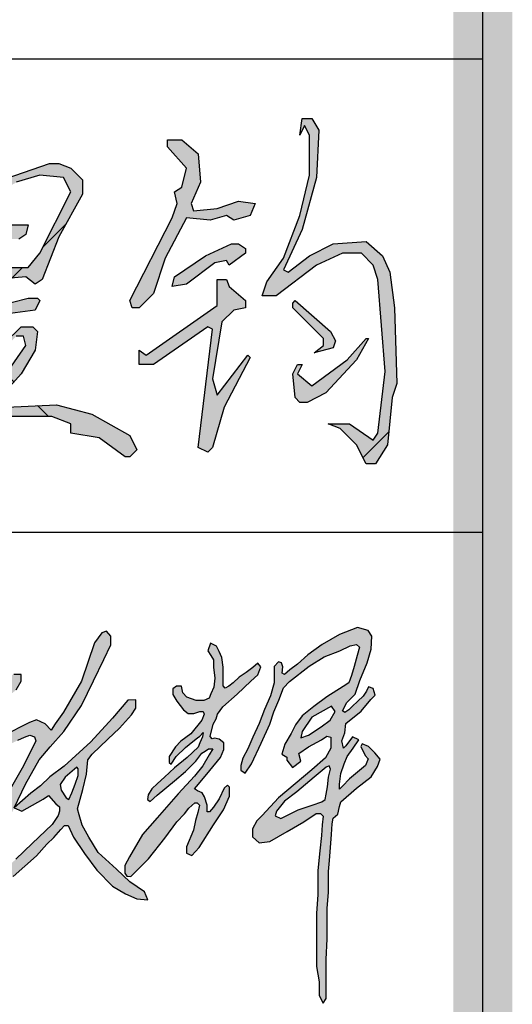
# Model space of a CAD drawing. Extents: x 687841 to 771941, y 252015 to 732780.
# Tile 84 of 98: x 770157 to 770991, y 654867 to 656531. Entities that reach past the tile are written whole.
import ezdxf

# ---------------------------------------------------------------- set-up
doc = ezdxf.new("R2010")
doc.units = 0
doc.header["$LTSCALE"] = 1000
doc.header["$MEASUREMENT"] = 0
doc.layers.get('0').update_dxf_attribs({"linetype": 'CONTINUOUS'})
doc.layers.add('PUB_TITLE', color=4, linetype='CONTINUOUS')

# ---------------------------------------------------------------- blocks, each defined once
blk = doc.blocks.new('李敬辉')
h = blk.add_hatch(color=3)
h.paths.add_polyline_path([(3996.515418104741, 949.8547423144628), (3919.837361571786, 887.2040602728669), (3809.476684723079, 792.9538422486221), (3729.932400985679, 732.1403451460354), (3679.72012962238, 668.5681476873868), (3669.576898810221, 638.6948370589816), (3706.946696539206, 622.1578117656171), (3817.454301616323, 677.6368172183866), (3907.141816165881, 707.510127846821), (3970.136618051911, 727.7812186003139), (3990.423079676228, 742.7178177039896), (3996.295476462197, 778.459170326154), (4005.99273953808, 824.1076287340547), (4011.865136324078, 887.0548775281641), (4025.745346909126, 937.199391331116), (4016.669824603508, 959.070908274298)], flags=16)
h.paths.add_polyline_path([(4032.029908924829, 1341.098688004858), (3905.536647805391, 1269.765277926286), (3844.168647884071, 1178.408328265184), (3835.401855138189, 1138.361473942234), (3884.24580103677, 1155.881958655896), (3964.399881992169, 1209.69499644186), (4023.263116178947, 1252.244680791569), (4055.82574677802, 1307.309189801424)], flags=16)
h.paths.add_polyline_path([(3256.286730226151, 1743.453381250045), (3239.085076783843, 1695.707533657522), (3257.897749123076, 1665.240977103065), (3275.375898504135, 1637.036219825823), (3275.375898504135, 1590.599689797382), (3284.339872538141, 1520.294819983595), (3276.611267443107, 1463.661475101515), (3258.577855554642, 1420.542940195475), (3246.484582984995, 1391.627491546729), (3212.206675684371, 1376.780794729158), (3163.259068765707, 1376.780794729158), (3103.362829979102, 1398.661867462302), (3077.601038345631, 1426.334985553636), (3069.228382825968, 1468.810022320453), (3038.314187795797, 1468.810022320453), (3013.840271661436, 1452.72099494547), (3013.840271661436, 1416.038003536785), (3040.246339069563, 1372.919468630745), (3083.009439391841, 1316.581341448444), (3111.423826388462, 1294.779525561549), (3148.46393700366, 1294.779525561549), (3188.041038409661, 1305.933942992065), (3207.829701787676, 1305.933942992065), (3215.440674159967, 1290.216354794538), (3199.203978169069, 1250.668987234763), (3128.95448232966, 1162.909061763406), (3065.652528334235, 1116.906139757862), (3031.318195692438, 1079.707135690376), (2990.226741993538, 1019.632357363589), (2990.226741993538, 979.9753792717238), (3002.529502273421, 969.2679479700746), (3034.675911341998, 1019.632357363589), (3096.34520427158, 1076.360360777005), (3141.856448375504, 1114.341140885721), (3172.364111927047, 1137.829385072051), (3187.867969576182, 1149.823362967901), (3209.302138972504, 1171.483865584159), (3205.360766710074, 1144.654355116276), (3186.409278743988, 1107.129554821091), (3176.238780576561, 1077.546627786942), (3105.422304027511, 1013.050216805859), (3024.622820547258, 946.3531636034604), (2961.744524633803, 885.9407848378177), (2916.392828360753, 845.5490227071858), (2879.880262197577, 812.3709826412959), (2856.711348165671, 773.9496244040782), (2851.288975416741, 744.3946902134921), (2868.049384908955, 729.617166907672), (2913.893921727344, 770.9940747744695), (3024.241978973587, 863.8615137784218), (3094.972180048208, 923.3870985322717), (3162.195641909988, 988.1211843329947), (3199.760592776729, 1041.004612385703), (3221.666419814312, 1053.467835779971), (3242.776986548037, 1066.727337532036), (3269.91904719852, 1066.727337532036), (3247.300663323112, 1030.263792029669), (3206.217772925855, 959.6751714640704), (3152.251845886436, 892.8381540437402), (3048.010324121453, 780.3212003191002), (2914.632393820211, 624.9261803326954), (2820.037656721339, 519.2316109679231), (2736.441353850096, 377.1421853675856), (2707.472380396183, 319.8508400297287), (2707.472380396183, 271.6054551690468), (2718.347773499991, 252.813600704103), (2745.398116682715, 249.2491786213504), (2858.105588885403, 362.5780372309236), (2963.060568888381, 494.8127452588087), (3040.665715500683, 600.8559323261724), (3088.007928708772, 652.0849720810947), (3116.167444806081, 687.1752943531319), (3154.265799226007, 721.2723765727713), (3169.925599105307, 721.2723765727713), (3184.202425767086, 706.992766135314), (3175.243860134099, 659.2123547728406), (3160.037915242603, 608.5996072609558), (3147.189131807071, 547.3029244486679), (3102.52858411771, 439.3196871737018), (3102.52858411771, 399.0522627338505), (3135.403099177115, 384.2168425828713), (3182.063628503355, 435.0809635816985), (3275.475052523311, 581.1097354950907), (3338.135209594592, 676.2815813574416), (3378.237827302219, 765.6095557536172), (3378.237827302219, 823.2136564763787), (3364.034915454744, 834.0665606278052), (3343.148121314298, 814.8652686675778), (3312.235729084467, 748.0779413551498), (3274.639454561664, 693.8133081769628), (3249.575346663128, 663.7589996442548), (3233.701464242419, 663.7589996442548), (3233.701464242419, 706.8915871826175), (3217.92876399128, 760.4662923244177), (3202.279780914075, 787.0130638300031), (3172.437801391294, 798.6499924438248), (3152.785700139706, 811.7415371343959), (3178.98850180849, 841.9247926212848), (3250.33274815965, 928.911598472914), (3319.167147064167, 1012.838261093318), (3341.295743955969, 1063.054429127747), (3341.295743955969, 1107.035683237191), (3311.164865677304, 1129.769020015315), (3281.898655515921, 1136.62872816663), (3265.639875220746, 1130.852084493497), (3253.712548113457, 1147.664878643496), (3273.430000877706, 1224.706243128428), (3292.2830108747, 1258.871452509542), (3300.910537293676, 1289.205127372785), (3335.226391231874, 1337.753936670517), (3426.717607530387, 1418.450559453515), (3514.865530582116, 1502.069117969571), (3559.831878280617, 1542.099671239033), (3577.818192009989, 1591.933678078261), (3558.19673836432, 1616.442143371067), (3526.311509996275, 1589.482786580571), (3483.798097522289, 1557.621759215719), (3439.649545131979, 1527.39454709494), (3401.22375709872, 1491.448700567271), (3374.244173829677, 1468.574050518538), (3349.717075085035, 1456.319817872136), (3337.453525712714, 1471.841905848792), (3337.453525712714, 1533.930145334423), (3337.453525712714, 1591.185291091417), (3327.696770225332, 1652.868702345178), (3311.992351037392, 1690.289625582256), (3293.066327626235, 1724.491596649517)])
h.paths.add_polyline_path([(2399.124112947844, 949.9947065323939), (2324.079618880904, 885.5519203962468), (2291.833830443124, 840.4419588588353), (2298.283123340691, 804.1196142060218), (2329.942550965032, 753.1511664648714), (2348.117257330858, 743.7777234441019), (2366.878549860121, 785.3726157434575), (2388.570970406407, 842.1994372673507), (2407.918398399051, 897.8546065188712), (2407.918398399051, 924.2175695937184), (2407.918398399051, 940.0353249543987)], flags=16)
h.paths.add_polyline_path([(2725.67412876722, 1378.992116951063), (2627.52381868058, 1264.198187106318), (2489.221313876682, 1112.62570795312), (2318.261982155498, 957.2734079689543), (2225.509707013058, 889.4683328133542), (2164.861024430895, 831.4172459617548), (2104.230369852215, 784.0029899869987), (1996.79991962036, 688.9801020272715), (2046.421999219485, 668.3485893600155), (2183.72958358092, 745.8025391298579), (2217.685102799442, 769.9677829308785), (2263.688511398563, 715.8439009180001), (2286.840974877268, 695.6006905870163), (2286.840974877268, 668.1276819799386), (2279.123411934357, 640.654785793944), (2241.555080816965, 583.8998013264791), (2112.426125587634, 460.6810373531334), (2008.493558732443, 361.153999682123), (1921.131205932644, 281.1597836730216), (1873.490178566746, 252.013724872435), (1823.904605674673, 185.949377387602), (1871.545633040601, 163.6041181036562), (1991.13461952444, 251.0421820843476), (2139.357033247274, 383.4063991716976), (2206.763738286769, 457.6508401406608), (2250.424633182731, 499.7481421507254), (2296.029172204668, 551.9527718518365), (2320.652946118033, 577.3518367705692), (2342.893868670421, 577.3518367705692), (2377.095244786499, 502.723140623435), (2447.917805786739, 397.0979350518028), (2527.450371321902, 290.3825824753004), (2627.415650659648, 188.7907072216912), (2710.223228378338, 140.1671379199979), (2783.640469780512, 107.7515374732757), (2853.79576930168, 101.2286428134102), (2831.842752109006, 151.6147124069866), (2737.541287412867, 216.0881141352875), (2653.026232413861, 296.2742328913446), (2536.300768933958, 404.1069383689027), (2474.980543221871, 501.9305721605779), (2432.451806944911, 579.2642313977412), (2413.376601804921, 645.4475203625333), (2403.83911190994, 683.5690516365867), (2436.72444377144, 807.2430084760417), (2460.581802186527, 906.2978777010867), (2469.262285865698, 996.3725527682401), (2496.638935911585, 1033.069709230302), (2598.221777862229, 1129.443673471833), (2672.22818559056, 1199.655244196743), (2749.127209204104, 1286.240246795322), (2776.503859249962, 1328.942261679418), (2776.503859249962, 1380.623234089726)])
h.paths.add_polyline_path([(1689.874286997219, 731.2899922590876), (1619.251386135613, 718.7695465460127), (1581.092187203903, 687.4684884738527), (1558.310649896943, 632.2648021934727), (1548.059025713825, 601.5328195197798), (1587.357143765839, 575.9228526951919), (1663.106082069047, 612.3459266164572), (1728.603170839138, 668.6878761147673), (1745.119751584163, 726.1679764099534), (1710.377760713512, 741.534023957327)], flags=16)
h.paths.add_polyline_path([(1183.492006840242, 736.0726089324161), (1135.321406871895, 680.4368885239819), (1135.321406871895, 637.9287999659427), (1187.871008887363, 631.0524534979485), (1265.444381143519, 671.0600728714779), (1343.643325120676, 713.5682738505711), (1415.586326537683, 756.7015359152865), (1451.870387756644, 777.3304628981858), (1476.894157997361, 766.0782391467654), (1476.894157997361, 656.6135171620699), (1466.108904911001, 576.700469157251), (1445.612867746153, 528.9126380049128), (1445.612867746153, 488.572139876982), (1491.573685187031, 468.7122853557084), (1546.399998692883, 468.7122853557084), (1627.277678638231, 509.4725637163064), (1666.32205254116, 542.217220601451), (1715.824696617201, 568.6917053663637), (1799.968600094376, 610.5205458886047), (1823.691424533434, 682.5129682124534), (1823.691424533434, 776.4544780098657), (1789.425147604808, 814.2065936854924), (1723.528738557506, 836.1555687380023), (1652.36071594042, 814.2065936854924), (1588.975382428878, 754.226473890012), (1566.47237777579, 775.8476291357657), (1572.098016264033, 819.5224234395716), (1640.482740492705, 889.1421993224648), (1699.32005942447, 937.5600380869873), (1798.997341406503, 1001.886468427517), (1910.19248946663, 1063.497030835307), (1966.90791238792, 1096.737689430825), (2020.896599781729, 1122.349454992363), (2062.887876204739, 1141.966817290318), (2097.244293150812, 1154.500191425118), (2128.328627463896, 1145.236471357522), (2134.872567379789, 1119.079800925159), (2057.26268841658, 959.4752868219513), (1963.602027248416, 793.8271290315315), (1869.933478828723, 588.9590862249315), (1838.080700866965, 503.2660219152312), (1786.626074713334, 396.7616836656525), (1740.733989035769, 285.180635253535), (1721.140253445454, 227.6262246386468), (1708.657889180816, 227.6262246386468), (1705.388736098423, 264.7481078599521), (1693.500845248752, 298.9002763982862), (1697.364471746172, 321.1733613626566), (1684.28763406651, 345.8222405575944), (1673.474888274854, 360.2560926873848), (1659.458791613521, 385.1543217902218), (1665.685438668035, 400.5263276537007), (1660.008195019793, 414.6172955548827), (1640.595640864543, 405.284324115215), (1640.595640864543, 365.7562929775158), (1657.332839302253, 320.4454350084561), (1666.274052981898, 251.4761273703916), (1666.274052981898, 180.9552967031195), (1666.274052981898, 123.1384953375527), (1666.274052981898, 64.65121477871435), (1644.698814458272, 8.411231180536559), (1644.698814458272, -29.43250765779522), (1644.698814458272, -68.853064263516), (1667.316972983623, -85.14692280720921), (1699.403213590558, -69.37874513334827), (1725.703366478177, -14.71557930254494), (1725.703366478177, 32.06349769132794), (1737.275541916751, 83.0474595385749), (1754.556735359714, 130.2676767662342), (1774.862351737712, 189.8965931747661), (1813.726220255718, 303.5021200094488), (1860.170864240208, 404.1981118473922), (1908.211211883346, 512.7007344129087), (1944.435104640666, 578.6309635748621), (1996.79991962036, 688.9801020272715), (2070.264259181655, 840.4708510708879), (2157.681822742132, 997.994451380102), (2228.243879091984, 1080.907680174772), (2316.446336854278, 1178.183823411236), (2427.769709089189, 1344.311569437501), (2506.371804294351, 1503.742168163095), (2572.071933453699, 1639.363335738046), (2617.341618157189, 1732.811059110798), (2617.341618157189, 1789.920652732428), (2589.362140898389, 1821.183937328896), (2559.721849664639, 1810.488647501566), (2511.144943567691, 1746.316683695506), (2429.485524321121, 1500.876667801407), (2312.816173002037, 1303.115547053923), (2260.44459752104, 1228.805227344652), (2233.130820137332, 1186.955813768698), (2195.347054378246, 1227.440548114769), (2139.353878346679, 1253.823859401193), (2094.286348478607, 1236.083366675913), (1925.694995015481, 1150.45719289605), (1796.810544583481, 1074.057977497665), (1563.674656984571, 938.5519290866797), (1446.220636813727, 861.5309128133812), (1288.392001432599, 792.7621643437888), (1232.417980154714, 768.0053609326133)])
h.paths.add_polyline_path([(1507.571059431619, 1611.519450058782), (1471.802373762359, 1551.269182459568), (1453.918143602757, 1489.48729035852), (1475.873096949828, 1432.023041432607), (1499.378007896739, 1368.198683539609), (1516.057618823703, 1322.90749057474), (1506.485097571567, 1297.615908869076), (1495.754379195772, 1275.149796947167), (1446.189313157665, 1256.257775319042), (1384.871791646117, 1233.280934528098), (1345.99507817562, 1178.441380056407), (1345.99507817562, 1146.784396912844), (1361.835383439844, 1129.934841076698), (1409.867393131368, 1150.35859962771), (1463.009440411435, 1178.441380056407), (1522.794130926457, 1196.312168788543), (1539.656398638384, 1176.398914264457), (1546.810135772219, 1106.447496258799), (1546.810135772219, 1050.79266427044), (1561.62847858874, 1031.900642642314), (1604.550901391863, 1046.707845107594), (1636.742605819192, 1085.513121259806), (1636.742605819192, 1138.104366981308), (1655.797304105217, 1165.83324591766), (1674.192628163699, 1205.149026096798), (1692.233025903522, 1237.834099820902), (1720.042798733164, 1265.622786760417), (1720.042798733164, 1239.892529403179), (1720.042798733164, 1200.782479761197), (1783.902043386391, 1235.775670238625), (1857.031062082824, 1317.083413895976), (1938.4000051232, 1387.069794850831), (2010.499174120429, 1445.734813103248), (2041.398946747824, 1501.312299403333), (2041.398946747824, 1544.539095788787), (1994.019550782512, 1544.539095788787), (1970.877453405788, 1537.53020489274), (1961.976802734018, 1517.251806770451), (1961.976802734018, 1500.886785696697), (1956.280178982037, 1482.387225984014), (1946.311369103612, 1466.733717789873), (1933.494360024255, 1462.820340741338), (1933.494360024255, 1489.146654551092), (1943.46316990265, 1517.251806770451), (1943.46316990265, 1540.376256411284), (1923.871011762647, 1567.552698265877), (1911.765883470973, 1591.388773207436), (1911.765883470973, 1609.888332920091), (1891.472210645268, 1614.513222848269), (1883.639719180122, 1608.821007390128), (1868.368197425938, 1597.266258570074), (1858.873524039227, 1574.795424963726), (1873.10978769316, 1539.779300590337), (1873.10978769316, 1518.307215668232), (1873.10978769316, 1493.006181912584), (1854.091821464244, 1459.176661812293), (1843.223864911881, 1441.290021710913), (1843.223864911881, 1424.680934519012), (1803.503440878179, 1402.03056448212), (1716.115623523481, 1368.089522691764), (1670.884489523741, 1330.801930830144), (1650.530648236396, 1304.248751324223), (1608.691933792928, 1304.248751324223), (1593.991674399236, 1337.581482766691), (1593.991674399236, 1420.390047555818), (1550.660241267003, 1470.996499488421), (1550.660241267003, 1520.699086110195), (1566.034522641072, 1577.631246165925), (1566.034522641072, 1619.200843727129), (1532.572970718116, 1619.200843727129)], flags=17)
h.paths.add_polyline_path([(168.3466233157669, 582.6222484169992), (174.9746187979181, 641.5664081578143), (267.1028996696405, 713.0941942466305), (434.7896980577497, 770.0514241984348), (553.4297355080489, 799.1924240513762), (623.6857664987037, 799.1924240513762), (670.081284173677, 766.0776770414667), (662.7905342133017, 731.6383851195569), (607.7787576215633, 654.1500345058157), (515.7140254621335, 561.9706123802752), (470.6440167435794, 525.5443906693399), (470.6440167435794, 498.3903206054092), (527.6442821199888, 480.5084021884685), (649.5983173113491, 493.0920285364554), (809.3890755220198, 516.2388499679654), (985.6238517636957, 537.9385875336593), (1089.192928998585, 557.1345957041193), (1145.989027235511, 572.9921481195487), (1190.25656444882, 543.7808851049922), (1208.631832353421, 504.5543672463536), (1178.563150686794, 451.1395248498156), (1102.556862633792, 432.7782430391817), (970.589623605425, 406.0708218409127), (837.7870119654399, 406.0708218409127), (676.0104691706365, 394.2933669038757), (617.3928665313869, 394.2933669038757), (617.3928665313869, 362.6638144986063), (653.1658338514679, 285.7908567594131), (662.541973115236, 223.9548901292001), (643.7896945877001, 171.4879820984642), (596.9089982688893, 109.6520154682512), (500.3347863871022, 64.68044425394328), (399.0723921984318, 64.68044425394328), (276.4846726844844, 64.68044425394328), (186.6862859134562, 64.68044425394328), (113.4294937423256, 31.87800294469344), (0, 0), (30.72039399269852, 82.64679088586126), (125.2450472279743, 138.1381626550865), (253.6920932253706, 168.2718404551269), (377.2470151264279, 168.2718404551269), (435.2929047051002, 152.5285078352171), (527.3369046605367, 169.1004960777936), (556.3599621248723, 220.4737720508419), (526.5078418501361, 280.9616977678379), (446.0727493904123, 328.1920328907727), (375.5884388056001, 362.9933206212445), (287.6904289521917, 362.9933206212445), (223.0109101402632, 326.5348340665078), (138.4296022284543, 258.589457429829), (74.57914622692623, 189.8155375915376), (15.70419383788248, 169.1004960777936), (-13.3188636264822, 198.9301873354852), (28.14261484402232, 265.2182527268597), (101.1145645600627, 355.5358697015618), (176.3168036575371, 421.4631759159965), (249.6434543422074, 448.7945339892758), (316.5685863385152, 466.821700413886), (361.9612963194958, 491.2455126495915), (424.2816255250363, 559.4976863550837), (478.9857993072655, 604.8560984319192), (519.722777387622, 656.02982702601), (537.1815466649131, 689.1763891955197), (503.4279410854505, 689.1763891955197), (447.5600596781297, 663.0080269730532), (349.7912672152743, 615.9049524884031), (291.5955198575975, 607.1822025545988), (224.6703878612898, 582.1769486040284), (183.9334097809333, 575.7801903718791)])
h.paths.add_polyline_path([(454.2038296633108, 1235.907652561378), (412.5976764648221, 1217.559074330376), (373.1659258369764, 1178.999550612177), (341.3327533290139, 1152.665817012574), (323.3288622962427, 1137.021977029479), (332.7221281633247, 1129.460761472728), (391.1698168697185, 1138.847020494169), (442.9317672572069, 1147.159600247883), (466.8387559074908, 1162.83430175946), (466.8387559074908, 1193.339756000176), (466.8387559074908, 1220.716419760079), (460.5765035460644, 1231.406313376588)], flags=16)
h.paths.add_polyline_path([(584.8570525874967, 1900.046747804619), (575.7411926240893, 1780.415339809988), (575.7411926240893, 1654.027426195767), (581.8109960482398, 1572.947222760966), (581.8109960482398, 1526.92552643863), (593.3682983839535, 1507.838679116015), (633.2214535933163, 1521.034438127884), (723.3524570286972, 1567.230836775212), (787.9111882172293, 1588.935071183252), (787.9111882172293, 1628.123365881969), (740.8409725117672, 1726.611632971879), (669.0421951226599, 1826.692456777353), (622.5840301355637, 1881.556069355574)], flags=16)
h.paths.add_polyline_path([(550.6811410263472, 2092.742400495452), (509.9966695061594, 2033.609823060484), (509.9966695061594, 1861.755685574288), (521.1927357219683, 1723.200103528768), (521.1927357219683, 1632.011223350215), (521.1927357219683, 1554.473632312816), (516.2323305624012, 1519.188821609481), (503.139267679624, 1492.229689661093), (449.9737839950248, 1471.613915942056), (373.7671597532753, 1446.783701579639), (280.4397912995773, 1421.155747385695), (207.0601833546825, 1394.815943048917), (197.086415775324, 1357.0860867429), (229.1453890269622, 1323.627443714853), (367.3555003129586, 1359.221637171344), (439.3099945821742, 1380.578265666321), (478.4934094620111, 1380.578265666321), (499.6499476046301, 1370.128053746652), (481.2163140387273, 1327.716197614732), (410.9089032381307, 1298.553950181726), (364.9214944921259, 1259.229063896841), (303.171075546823, 1209.664642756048), (255.0750664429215, 1158.070909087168), (215.4664160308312, 1107.183966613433), (185.0524980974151, 1049.936015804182), (185.0524980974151, 1017.424857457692), (251.5384228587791, 1017.424857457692), (369.657000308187, 1047.815754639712), (435.4355512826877, 1057.710494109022), (448.0700268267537, 1043.537571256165), (431.7497259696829, 976.1078700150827), (419.0185752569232, 915.1323741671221), (411.9944143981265, 871.703669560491), (411.9944143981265, 836.1711952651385), (428.6766274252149, 822.1336273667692), (470.8209165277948, 840.9965319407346), (509.8923324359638, 894.5146892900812), (537.9403002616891, 969.0337749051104), (552.2320000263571, 1029.111925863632), (565.0451781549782, 1083.280663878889), (635.5177705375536, 1094.60686068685), (742.3634374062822, 1103.083858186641), (827.3533049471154, 1113.971725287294), (889.6792679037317, 1120.504513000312), (898.396258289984, 1166.669321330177), (891.8584028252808, 1200.204185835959), (839.9929635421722, 1208.043418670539), (741.9276104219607, 1208.043418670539), (639.9972787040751, 1183.29841947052), (590.7506322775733, 1162.208566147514), (561.9979948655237, 1150.899569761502), (543.0334365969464, 1162.208566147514), (543.0334365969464, 1233.489025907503), (551.9782558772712, 1265.654714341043), (562.910662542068, 1301.765145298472), (577.3592059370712, 1349.307224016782), (611.1671208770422, 1410.878439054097), (685.8717870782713, 1450.109678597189), (791.5149861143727, 1489.544175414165), (880.2736077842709, 1536.030845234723), (910.2679239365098, 1580.682466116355), (878.4372302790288, 1632.06248735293), (784.2823764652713, 1783.283875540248), (711.3083985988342, 1895.599932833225), (631.0707127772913, 2001.038294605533), (590.4022411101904, 2061.445726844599)])
h.paths.add_polyline_path([(4308.846747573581, 1042.204819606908), (4267.878560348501, 1083.500671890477), (4228.514640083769, 1099.04018513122), (4220.252856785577, 1083.015012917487), (4247.953560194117, 1024.741894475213), (4267.048145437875, 1004.378168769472), (4249.923344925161, 960.0513323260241), (4210.08416141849, 929.9731905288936), (4146.341197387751, 875.1248672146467), (4101.189837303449, 829.122956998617), (4083.48363367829, 810.5452646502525), (4082.598233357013, 840.6234064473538), (4090.566160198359, 909.6262155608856), (4112.818124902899, 971.0614011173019), (4132.295129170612, 1019.717235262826), (4171.249137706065, 1071.911634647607), (4207.13094909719, 1126.366933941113), (4167.020669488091, 1145.554173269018), (4123.44180200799, 1086.066120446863), (4107.506173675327, 1071.911634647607), (4098.652846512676, 1118.798186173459), (4116.359275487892, 1170.107944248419), (4122.514261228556, 1230.956741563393), (4220.904118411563, 1309.410676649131), (4284.509618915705, 1383.892213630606), (4311.343175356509, 1410.70564788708), (4299.417200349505, 1453.4083372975), (4268.608243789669, 1464.332291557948), (4255.688249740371, 1436.525842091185), (4233.823887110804, 1405.740234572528), (4201.027343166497, 1371.975244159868), (4163.261605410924, 1339.203268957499), (4142.391036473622, 1317.355360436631), (4117.54506741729, 1301.465992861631), (4101.643692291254, 1310.403804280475), (4130.46483611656, 1365.023575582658), (4183.138155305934, 1418.65033167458), (4213.97392852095, 1504.523944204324), (4259.690466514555, 1618.729012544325), (4285.530229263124, 1705.127631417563), (4290.49942307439, 1788.546979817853), (4266.647473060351, 1825.29124070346), (4197.07875970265, 1844.159878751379), (4082.787527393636, 1799.470934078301), (3971.47790151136, 1734.92022372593), (3880.045050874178, 1669.376498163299), (3814.451737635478, 1609.79120112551), (3763.766005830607, 1574.040067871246), (3729.975668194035, 1544.247475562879), (3716.0618804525, 1552.19215935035), (3720.037280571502, 1591.915578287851), (3711.092686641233, 1617.73588491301), (3691.915172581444, 1624.639886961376), (3664.09165339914, 1595.464261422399), (3664.09165339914, 1561.48331015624), (3664.09165339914, 1490.946852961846), (3641.357214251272, 1406.537749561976), (3602.582809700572, 1319.361176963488), (3567.635750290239, 1230.604301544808), (3527.515329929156, 1141.619998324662), (3495.876409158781, 1067.594665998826), (3462.694291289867, 1007.449062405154), (3450.34736240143, 961.9543960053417), (3450.34736240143, 931.6814285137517), (3478.760397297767, 912.6919378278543), (3517.52826669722, 971.5595388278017), (3581.223005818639, 1103.582445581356), (3634.974624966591, 1225.510953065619), (3662.050207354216, 1304.942501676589), (3694.045406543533, 1379.116342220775), (3724.145862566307, 1459.309880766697), (3763.048040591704, 1498.651068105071), (3888.497931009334, 1596.280663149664), (3984.182460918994, 1656.481015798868), (4084.591905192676, 1696.024336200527), (4151.661711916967, 1727.636238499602), (4191.214700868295, 1735.075814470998), (4211.223756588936, 1719.731576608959), (4196.798649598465, 1665.329227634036), (4175.737209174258, 1594.785912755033), (4159.021644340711, 1536.324938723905), (4141.783492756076, 1490.39149293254), (4105.217743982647, 1466.902686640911), (4002.332604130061, 1399.738523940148), (3919.064636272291, 1339.385278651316), (3843.419584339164, 1278.446207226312), (3801.205436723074, 1220.788931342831), (3771.885593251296, 1165.123419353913), (3733.18352606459, 1097.738911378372), (3713.246131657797, 1032.698045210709), (3744.911418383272, 1014.533500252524), (3744.911418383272, 994.7867413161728), (3781.692376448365, 947.8822024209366), (3835.673401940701, 987.7510942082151), (3822.764900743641, 1038.173512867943), (3884.731881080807, 1080.20538582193), (3966.215527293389, 1126.077112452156), (4001.792890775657, 1149.586379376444), (4027.615301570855, 1142.705536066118), (4027.615301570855, 1072.17784771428), (3991.863967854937, 1011.12781670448), (3905.312424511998, 932.8783755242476), (3691.115405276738, 754.7451846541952), (3587.504187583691, 641.9545980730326), (3552.598367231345, 606.263947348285), (3525.81033149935, 555.9727240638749), (3525.81033149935, 503.2479221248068), (3567.210064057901, 465.9350355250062), (3636.209993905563, 474.8576701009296), (3747.421141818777, 538.9385728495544), (3854.573735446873, 600.5858969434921), (3933.314646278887, 654.1218168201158), (3960.102682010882, 654.1218168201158), (3978.872537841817, 637.0293190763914), (3970.741682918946, 581.1269359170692), (3966.852141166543, 512.5802190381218), (3956.398828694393, 415.5219478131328), (3943.816409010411, 288.6258910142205), (3943.816409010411, 132.3412831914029), (3935.493105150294, 15.7636808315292), (3935.493105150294, -184.6980185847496), (3935.493105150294, -325.9623860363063), (3953.33136390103, -425.0752645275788), (3953.33136390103, -512.7958426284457), (3978.413274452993, -561.782644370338), (3996.654684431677, -529.8842932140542), (3996.654684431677, -404.5691013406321), (3996.654684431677, -280.3931844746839), (4002.961556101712, -148.625361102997), (4002.961556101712, -50.3631727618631), (4002.961556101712, 46.63922519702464), (4013.067604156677, 147.7434178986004), (4013.118983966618, 282.2500430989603), (4017.588576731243, 353.2129133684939), (4032.327821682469, 518.2874989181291), (4035.505257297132, 586.5513644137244), (4041.065769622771, 624.652210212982), (4072.840351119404, 648.4651264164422), (4083.167242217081, 698.4724865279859), (4091.905190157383, 729.4293113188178), (4192.021003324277, 815.2594168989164), (4286.68559893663, 888.1750409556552), (4326.985623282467, 954.7306684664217), (4343.547274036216, 1002.014066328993)])
for points in [[(4267.048145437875, 1004.378168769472), (4249.923344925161, 960.0513323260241), (4210.08416141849, 929.9731905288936), (4146.341197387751, 875.1248672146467), (4101.189837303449, 829.122956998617), (4083.48363367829, 810.5452646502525), (4082.598233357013, 840.6234064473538), (4090.566160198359, 909.6262155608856), (4112.818124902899, 971.0614011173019), (4132.295129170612, 1019.717235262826), (4171.249137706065, 1071.911634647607), (4207.13094909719, 1126.366933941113), (4167.020669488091, 1145.554173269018), (4123.44180200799, 1086.066120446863), (4107.506173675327, 1071.911634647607), (4098.652846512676, 1118.798186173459), (4116.359275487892, 1170.107944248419), (4122.514261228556, 1230.956741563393), (4220.904118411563, 1309.410676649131), (4284.509618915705, 1383.892213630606), (4311.343175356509, 1410.70564788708), (4299.417200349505, 1453.4083372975), (4268.608243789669, 1464.332291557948), (4255.688249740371, 1436.525842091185), (4233.823887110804, 1405.740234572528), (4201.027343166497, 1371.975244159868), (4163.261605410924, 1339.203268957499), (4142.391036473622, 1317.355360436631), (4117.54506741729, 1301.465992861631), (4101.643692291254, 1310.403804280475), (4130.46483611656, 1365.023575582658), (4183.138155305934, 1418.65033167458), (4213.97392852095, 1504.523944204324), (4259.690466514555, 1618.729012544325), (4285.530229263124, 1705.127631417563), (4290.49942307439, 1788.546979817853), (4266.647473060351, 1825.29124070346), (4197.07875970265, 1844.159878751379), (4082.787527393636, 1799.470934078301), (3971.47790151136, 1734.92022372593), (3880.045050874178, 1669.376498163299), (3814.451737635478, 1609.79120112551), (3763.766005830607, 1574.040067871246), (3729.975668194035, 1544.247475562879), (3716.0618804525, 1552.19215935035), (3720.037280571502, 1591.915578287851), (3711.092686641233, 1617.73588491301), (3691.915172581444, 1624.639886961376), (3664.09165339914, 1595.464261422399), (3664.09165339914, 1561.48331015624), (3664.09165339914, 1490.946852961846), (3641.357214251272, 1406.537749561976), (3602.582809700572, 1319.361176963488), (3567.635750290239, 1230.604301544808), (3527.515329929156, 1141.619998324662), (3495.876409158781, 1067.594665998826), (3462.694291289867, 1007.449062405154), (3450.34736240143, 961.9543960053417), (3450.34736240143, 931.6814285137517), (3478.760397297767, 912.6919378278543), (3517.52826669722, 971.5595388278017), (3581.223005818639, 1103.582445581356), (3634.974624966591, 1225.510953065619), (3662.050207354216, 1304.942501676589), (3694.045406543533, 1379.116342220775), (3724.145862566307, 1459.309880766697), (3763.048040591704, 1498.651068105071), (3888.497931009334, 1596.280663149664), (3984.182460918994, 1656.481015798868), (4084.591905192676, 1696.024336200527), (4151.661711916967, 1727.636238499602), (4191.214700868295, 1735.075814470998), (4211.223756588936, 1719.731576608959), (4196.798649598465, 1665.329227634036), (4175.737209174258, 1594.785912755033), (4159.021644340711, 1536.324938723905), (4141.783492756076, 1490.39149293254), (4105.217743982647, 1466.902686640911), (4002.332604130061, 1399.738523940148), (3919.064636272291, 1339.385278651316), (3843.419584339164, 1278.446207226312), (3801.205436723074, 1220.788931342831), (3771.885593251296, 1165.123419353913), (3733.18352606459, 1097.738911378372), (3713.246131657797, 1032.698045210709), (3744.911418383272, 1014.533500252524), (3744.911418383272, 994.7867413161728), (3781.692376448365, 947.8822024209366), (3835.673401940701, 987.7510942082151), (3822.764900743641, 1038.173512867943), (3884.731881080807, 1080.20538582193), (3966.215527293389, 1126.077112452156), (4001.792890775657, 1149.586379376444), (4027.615301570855, 1142.705536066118), (4027.615301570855, 1072.17784771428), (3991.863967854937, 1011.12781670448), (3905.312424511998, 932.8783755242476), (3691.115405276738, 754.7451846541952), (3587.504187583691, 641.9545980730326), (3552.598367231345, 606.263947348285), (3525.81033149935, 555.9727240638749), (3525.81033149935, 503.2479221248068), (3567.210064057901, 465.9350355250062), (3636.209993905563, 474.8576701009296), (3747.421141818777, 538.9385728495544), (3854.573735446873, 600.5858969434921), (3933.314646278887, 654.1218168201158), (3960.102682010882, 654.1218168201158), (3978.872537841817, 637.0293190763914), (3970.741682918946, 581.1269359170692), (3966.852141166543, 512.5802190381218), (3956.398828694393, 415.5219478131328), (3943.816409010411, 288.6258910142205), (3943.816409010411, 132.3412831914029), (3935.493105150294, 15.7636808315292), (3935.493105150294, -184.6980185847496), (3935.493105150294, -325.9623860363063), (3953.33136390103, -425.0752645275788), (3953.33136390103, -512.7958426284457), (3978.413274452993, -561.782644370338), (3996.654684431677, -529.8842932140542), (3996.654684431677, -404.5691013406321), (3996.654684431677, -280.3931844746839), (4002.961556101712, -148.625361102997), (4002.961556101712, -50.3631727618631), (4002.961556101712, 46.63922519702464), (4013.067604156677, 147.7434178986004), (4013.118983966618, 282.2500430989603), (4017.588576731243, 353.2129133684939), (4032.327821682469, 518.2874989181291), (4035.505257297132, 586.5513644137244), (4041.065769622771, 624.652210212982), (4072.840351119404, 648.4651264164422), (4083.167242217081, 698.4724865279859), (4091.905190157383, 729.4293113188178), (4192.021003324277, 815.2594168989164), (4286.68559893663, 888.1750409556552), (4326.985623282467, 954.7306684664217), (4343.547274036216, 1002.014066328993), (4308.846747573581, 1042.204819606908)], [(2020.896599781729, 1122.349454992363), (2062.887876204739, 1141.966817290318), (2097.244293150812, 1154.500191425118), (2128.328627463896, 1145.236471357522), (2134.872567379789, 1119.079800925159), (2057.26268841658, 959.4752868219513), (1963.602027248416, 793.8271290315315)], [(1996.79991962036, 688.9801020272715), (2070.264259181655, 840.4708510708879), (2157.681822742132, 997.994451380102), (2228.243879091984, 1080.907680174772), (2316.446336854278, 1178.183823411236), (2427.769709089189, 1344.311569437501), (2506.371804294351, 1503.742168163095), (2572.071933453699, 1639.363335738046), (2617.341618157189, 1732.811059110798), (2617.341618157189, 1789.920652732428), (2589.362140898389, 1821.183937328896), (2559.721849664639, 1810.488647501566), (2511.144943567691, 1746.316683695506), (2429.485524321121, 1500.876667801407), (2312.816173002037, 1303.115547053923), (2260.44459752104, 1228.805227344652), (2233.130820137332, 1186.955813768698), (2195.347054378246, 1227.440548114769), (2139.353878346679, 1253.823859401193), (2094.286348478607, 1236.083366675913), (1925.694995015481, 1150.45719289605)], [(2010.499174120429, 1445.734813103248), (2041.398946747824, 1501.312299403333), (2041.398946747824, 1544.539095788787), (1994.019550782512, 1544.539095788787)], [(1991.13461952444, 251.0421820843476), (2139.357033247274, 383.4063991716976), (2206.763738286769, 457.6508401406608), (2250.424633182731, 499.7481421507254), (2296.029172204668, 551.9527718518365), (2320.652946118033, 577.3518367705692), (2342.893868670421, 577.3518367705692), (2377.095244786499, 502.723140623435), (2447.917805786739, 397.0979350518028), (2527.450371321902, 290.3825824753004), (2627.415650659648, 188.7907072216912), (2710.223228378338, 140.1671379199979), (2783.640469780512, 107.7515374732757), (2853.79576930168, 101.2286428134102), (2831.842752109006, 151.6147124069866), (2737.541287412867, 216.0881141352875), (2653.026232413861, 296.2742328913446), (2536.300768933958, 404.1069383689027), (2474.980543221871, 501.9305721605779), (2432.451806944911, 579.2642313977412), (2413.376601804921, 645.4475203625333), (2403.83911190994, 683.5690516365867), (2436.72444377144, 807.2430084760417), (2460.581802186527, 906.2978777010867), (2469.262285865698, 996.3725527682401), (2496.638935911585, 1033.069709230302), (2598.221777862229, 1129.443673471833), (2672.22818559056, 1199.655244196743), (2749.127209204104, 1286.240246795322), (2776.503859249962, 1328.942261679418), (2776.503859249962, 1380.623234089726), (2725.67412876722, 1378.992116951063), (2627.52381868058, 1264.198187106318), (2489.221313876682, 1112.62570795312), (2318.261982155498, 957.2734079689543), (2225.509707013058, 889.4683328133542), (2164.861024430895, 831.4172459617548), (2104.230369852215, 784.0029899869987), (1996.79991962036, 688.9801020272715), (2046.421999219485, 668.3485893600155), (2183.72958358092, 745.8025391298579), (2217.685102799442, 769.9677829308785), (2263.688511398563, 715.8439009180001), (2286.840974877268, 695.6006905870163), (2286.840974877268, 668.1276819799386), (2279.123411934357, 640.654785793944), (2241.555080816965, 583.8998013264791), (2112.426125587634, 460.6810373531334), (2008.493558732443, 361.153999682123)], [(4308.846747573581, 1042.204819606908), (4267.878560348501, 1083.500671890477), (4228.514640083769, 1099.04018513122), (4220.252856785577, 1083.015012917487), (4247.953560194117, 1024.741894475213), (4267.048145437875, 1004.378168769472)]]:
    blk.add_lwpolyline(points)
for points in [[(3256.286730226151, 1743.453381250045), (3239.085076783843, 1695.707533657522), (3257.897749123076, 1665.240977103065), (3275.375898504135, 1637.036219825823), (3275.375898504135, 1590.599689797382), (3284.339872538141, 1520.294819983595), (3276.611267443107, 1463.661475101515), (3258.577855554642, 1420.542940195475), (3246.484582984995, 1391.627491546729), (3212.206675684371, 1376.780794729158), (3163.259068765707, 1376.780794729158), (3103.362829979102, 1398.661867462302), (3077.601038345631, 1426.334985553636), (3069.228382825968, 1468.810022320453), (3038.314187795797, 1468.810022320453), (3013.840271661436, 1452.72099494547), (3013.840271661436, 1416.038003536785), (3040.246339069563, 1372.919468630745), (3083.009439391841, 1316.581341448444), (3111.423826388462, 1294.779525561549), (3148.46393700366, 1294.779525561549), (3188.041038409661, 1305.933942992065), (3207.829701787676, 1305.933942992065), (3215.440674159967, 1290.216354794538), (3199.203978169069, 1250.668987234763), (3128.95448232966, 1162.909061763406), (3065.652528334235, 1116.906139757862), (3031.318195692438, 1079.707135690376), (2990.226741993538, 1019.632357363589), (2990.226741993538, 979.9753792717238), (3002.529502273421, 969.2679479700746), (3034.675911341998, 1019.632357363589), (3096.34520427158, 1076.360360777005), (3141.856448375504, 1114.341140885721), (3172.364111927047, 1137.829385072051), (3187.867969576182, 1149.823362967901), (3209.302138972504, 1171.483865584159), (3205.360766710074, 1144.654355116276), (3186.409278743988, 1107.129554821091), (3176.238780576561, 1077.546627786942), (3105.422304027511, 1013.050216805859), (3024.622820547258, 946.3531636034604), (2961.744524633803, 885.9407848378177), (2916.392828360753, 845.5490227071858), (2879.880262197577, 812.3709826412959), (2856.711348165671, 773.9496244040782), (2851.288975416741, 744.3946902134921), (2868.049384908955, 729.617166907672), (2913.893921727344, 770.9940747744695), (3024.241978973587, 863.8615137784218), (3094.972180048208, 923.3870985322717), (3162.195641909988, 988.1211843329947), (3199.760592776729, 1041.004612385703), (3221.666419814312, 1053.467835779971), (3242.776986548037, 1066.727337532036), (3269.91904719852, 1066.727337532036), (3247.300663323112, 1030.263792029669), (3206.217772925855, 959.6751714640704), (3152.251845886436, 892.8381540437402), (3048.010324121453, 780.3212003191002), (2914.632393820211, 624.9261803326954), (2820.037656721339, 519.2316109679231), (2736.441353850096, 377.1421853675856), (2707.472380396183, 319.8508400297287), (2707.472380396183, 271.6054551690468), (2718.347773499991, 252.813600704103), (2745.398116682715, 249.2491786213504), (2858.105588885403, 362.5780372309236), (2963.060568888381, 494.8127452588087), (3040.665715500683, 600.8559323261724), (3088.007928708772, 652.0849720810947), (3116.167444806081, 687.1752943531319), (3154.265799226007, 721.2723765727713), (3169.925599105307, 721.2723765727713), (3184.202425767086, 706.992766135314), (3175.243860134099, 659.2123547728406), (3160.037915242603, 608.5996072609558), (3147.189131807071, 547.3029244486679), (3102.52858411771, 439.3196871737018), (3102.52858411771, 399.0522627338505), (3135.403099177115, 384.2168425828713), (3182.063628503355, 435.0809635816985), (3275.475052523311, 581.1097354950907), (3338.135209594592, 676.2815813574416), (3378.237827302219, 765.6095557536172), (3378.237827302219, 823.2136564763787), (3364.034915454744, 834.0665606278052), (3343.148121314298, 814.8652686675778), (3312.235729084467, 748.0779413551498), (3274.639454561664, 693.8133081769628), (3249.575346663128, 663.7589996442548), (3233.701464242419, 663.7589996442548), (3233.701464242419, 706.8915871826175), (3217.92876399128, 760.4662923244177), (3202.279780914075, 787.0130638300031), (3172.437801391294, 798.6499924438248), (3152.785700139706, 811.7415371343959), (3178.98850180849, 841.9247926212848), (3250.33274815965, 928.911598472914), (3319.167147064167, 1012.838261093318), (3341.295743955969, 1063.054429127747), (3341.295743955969, 1107.035683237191), (3311.164865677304, 1129.769020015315), (3281.898655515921, 1136.62872816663), (3265.639875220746, 1130.852084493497), (3253.712548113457, 1147.664878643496), (3273.430000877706, 1224.706243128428), (3292.2830108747, 1258.871452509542), (3300.910537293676, 1289.205127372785), (3335.226391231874, 1337.753936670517), (3426.717607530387, 1418.450559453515), (3514.865530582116, 1502.069117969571), (3559.831878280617, 1542.099671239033), (3577.818192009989, 1591.933678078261), (3558.19673836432, 1616.442143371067), (3526.311509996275, 1589.482786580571), (3483.798097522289, 1557.621759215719), (3439.649545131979, 1527.39454709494), (3401.22375709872, 1491.448700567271), (3374.244173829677, 1468.574050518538), (3349.717075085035, 1456.319817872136), (3337.453525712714, 1471.841905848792), (3337.453525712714, 1533.930145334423), (3337.453525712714, 1591.185291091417), (3327.696770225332, 1652.868702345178), (3311.992351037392, 1690.289625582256), (3293.066327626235, 1724.491596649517)], [(4032.029908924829, 1341.098688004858), (3905.536647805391, 1269.765277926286), (3844.168647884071, 1178.408328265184), (3835.401855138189, 1138.361473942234), (3884.24580103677, 1155.881958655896), (3964.399881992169, 1209.69499644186), (4023.263116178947, 1252.244680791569), (4055.82574677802, 1307.309189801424)], [(2399.124112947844, 949.9947065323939), (2324.079618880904, 885.5519203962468), (2291.833830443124, 840.4419588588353), (2298.283123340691, 804.1196142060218), (2329.942550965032, 753.1511664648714), (2348.117257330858, 743.7777234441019), (2366.878549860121, 785.3726157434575), (2388.570970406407, 842.1994372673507), (2407.918398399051, 897.8546065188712), (2407.918398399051, 924.2175695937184), (2407.918398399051, 940.0353249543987)], [(3996.515418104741, 949.8547423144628), (3919.837361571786, 887.2040602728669), (3809.476684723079, 792.9538422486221), (3729.932400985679, 732.1403451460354), (3679.72012962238, 668.5681476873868), (3669.576898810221, 638.6948370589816), (3706.946696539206, 622.1578117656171), (3817.454301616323, 677.6368172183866), (3907.141816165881, 707.510127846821), (3970.136618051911, 727.7812186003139), (3990.423079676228, 742.7178177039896), (3996.295476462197, 778.459170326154), (4005.99273953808, 824.1076287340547), (4011.865136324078, 887.0548775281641), (4025.745346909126, 937.199391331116), (4016.669824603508, 959.070908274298)]]:
    blk.add_lwpolyline(points, close=True)
blk = doc.blocks.new('毛昱钧')
at = {"linetype": 'Continuous'}
h = blk.add_hatch(dxfattribs=at)
h.set_pattern_fill('ANSI38', color=256, scale=100)
h.set_pattern_definition([(45, (0, 0), (-112.2532015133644, 112.2532015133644), []), (135, (0, 0), (-336.7596045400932, 112.2532015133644), [396.875, -238.125])])
h.paths.add_polyline_path([(86.00000000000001, 53), (94.99999999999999, 57), (107, 58.99999999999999), (110, 61.00000000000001), (111, 65.99999999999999), (108, 68), (105, 64), (100, 64), (83, 57), (83, 68), (88, 77), (103, 92), (103, 98), (100, 100), (93, 100), (91, 102), (92, 109), (86, 117), (76, 121), (73, 121), (75, 118), (81, 116), (88, 110), (88, 101), (74, 95), (51, 77), (16, 56), (11, 56), (10, 54), (21, 54), (53, 73), (78, 92), (85, 94), (86, 85), (84, 79), (66, 56), (65, 51), (77, 50), (79, 48), (79, 42), (83, 33), (88, 29), (107, 27), (127, 28), (141, 35), (150, 47), (153, 60), (151, 91), (147, 113), (142, 121), (147, 88), (147, 56), (144, 47), (135, 38), (124, 33), (91, 33), (83, 41), (83, 50)])
h.paths.add_polyline_path([(77, 55), (73, 55), (72, 58), (79, 65), (80, 64), (80, 58)], flags=16)
h.paths.add_polyline_path([(87.99999999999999, 85), (86.99999999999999, 86.00000000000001), (89.00000000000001, 92), (92, 95), (94, 95), (95, 94), (92, 88)], flags=16)
h.paths.add_polyline_path([(102, 143), (102, 147), (97, 152), (88, 155), (88, 153), (94, 147), (92, 145), (58, 130), (55, 127), (81, 134)])
h.paths.add_polyline_path([(222, 112), (208, 112), (201, 109), (199, 111), (214, 124), (218, 124), (221, 126), (222, 130), (210, 130), (195, 125), (192, 128), (190, 127), (188, 129), (188, 141), (186, 146), (178, 150), (177, 148), (183, 143), (183, 116), (186, 110), (188, 110), (191, 114), (191, 123), (211, 123), (204, 118), (188, 102), (191, 99), (208, 107), (221, 108), (225, 105), (228, 107), (235, 125), (245, 143), (245, 149), (240, 154), (235, 156), (231, 156), (202, 146), (200, 143), (210, 144), (217, 148), (227, 151), (237, 150), (240, 144), (227, 118)])
h.paths.add_polyline_path([(225, 94.00000000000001), (227, 98), (226, 99), (222, 99), (202, 94), (187, 87), (182, 87), (182, 85), (187, 85), (210, 92)])
h.paths.add_polyline_path([(221, 79.00000000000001), (209, 62), (207, 63), (209, 72), (205, 63), (202, 60), (200, 61), (195, 72), (196, 80), (194, 82), (192, 80), (192, 67), (195, 58), (198, 54), (195, 50), (184, 46), (178, 42), (163, 40), (159, 37), (162, 35), (175, 35), (192, 44), (207, 49), (232, 49), (240, 46), (240, 42), (252, 40), (263, 32), (265, 32), (268, 35), (265, 41), (249, 50), (234, 54), (213, 53), (208, 55), (219, 67), (225, 77), (226, 85), (224, 87), (219, 87), (212, 80), (212, 78), (217, 83), (220, 83)])
h.paths.add_polyline_path([(280, 116), (289, 133), (299, 132), (306, 134), (309, 132), (316, 134), (318, 139), (311, 140), (302, 137), (292, 136), (291, 139), (295, 148), (294, 160), (287, 166), (283, 166), (281, 166), (281, 163), (289, 154), (287, 146), (284, 144), (285, 139), (283, 133), (265, 98), (266, 95), (269, 95), (275, 101)])
h.paths.add_polyline_path([(284, 108), (283, 104), (289, 105), (301, 114), (306, 115), (307, 113), (314, 118), (314, 120), (311, 122), (308, 122), (297, 117)], flags=17)
h.paths.add_polyline_path([(298, 87), (300, 86), (294, 36), (298, 34), (300, 36), (305, 53), (316, 74), (315, 75), (302, 58), (300, 65), (304, 89), (309, 94), (314, 95), (314, 98), (307, 104), (306, 107), (302, 107), (302, 96), (272, 75), (269, 77), (269, 71), (275, 71)])
h.paths.add_polyline_path([(332, 110), (330, 111), (338, 128), (344, 150), (345, 170), (342, 175), (338, 175), (337, 168), (339, 172), (341, 168), (341, 151), (337, 134), (330, 116), (323, 106), (321, 100), (327, 100), (344, 113), (355, 118), (363, 118), (368, 113), (370, 107), (373, 68), (370, 42), (368, 39), (358, 46), (349, 46), (354, 44), (361, 37), (365, 29), (369, 29), (374, 37), (376, 57), (378, 63), (377, 95), (375, 110), (372, 117), (365, 123), (351, 122), (341, 117)])
h.paths.add_polyline_path([(347, 82.00000000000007), (346.9999999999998, 78.99999999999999), (343.0000000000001, 76.00000000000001), (351, 78), (352, 81), (350, 85), (335, 98), (334, 97), (334, 95)], flags=17)
h.paths.add_polyline_path([(342, 62), (336, 67), (338, 71), (336, 71), (334, 67), (335, 57), (337, 55), (340, 55), (348, 59), (361, 73), (366, 82), (365, 82), (357, 73)], flags=17)
h = blk.add_hatch(color=256, dxfattribs=at)
h.dxf.hatch_style = 1
h.paths.add_polyline_path([(88, 101), (74, 95), (51, 77), (16, 56), (11, 56), (10, 54), (21, 54), (53, 73), (78, 92), (85, 94), (86, 85), (84, 79), (66, 56), (65, 51), (77, 50), (79, 48), (79, 42), (83, 33), (88, 29), (107, 27), (127, 28), (141, 35), (150, 47), (153, 60), (151, 91), (147, 113), (142, 121), (147, 88), (147, 56), (144, 47), (135, 38), (124, 33), (91, 33), (83, 41), (83, 50), (86, 53), (95, 57), (107, 59), (110, 61), (111, 66), (108, 68), (105, 64), (100, 64), (83, 57), (83, 68), (88, 77), (103, 92), (103, 98), (100, 100), (93, 100), (91, 102), (92, 109), (86, 117), (76, 121), (73, 121), (75, 118), (81, 116), (88, 110)])
h.paths.add_polyline_path([(92, 95), (94, 95), (95, 94), (92, 88), (88, 85), (87, 86), (89, 92)], flags=16)
h.paths.add_polyline_path([(79, 65), (80, 64), (80, 58), (77, 55), (73, 55), (72, 58)], flags=16)
h.paths.add_polyline_path([(57.99999999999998, 130), (55, 127), (80.99999999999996, 133.9999999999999), (102, 143), (102, 147), (97, 152), (88, 155), (88, 153), (94, 147), (92, 145)])
h.paths.add_polyline_path([(200, 61), (195, 72), (196, 80), (194, 82), (192, 80), (192, 67), (195, 58), (198, 54), (195, 50), (184, 46), (178, 42), (163, 40), (159, 37), (162, 35), (175, 35), (192, 44), (207, 49), (232, 49), (240, 46), (240, 42), (252, 40), (263, 32), (265, 32), (268, 35), (265, 41), (249, 50), (234, 54), (213, 53), (208, 55), (219, 67), (225, 77), (226, 85), (224, 87), (219, 87), (212, 80), (212, 78), (217, 83), (220, 83), (221, 79), (209, 62), (207, 63), (209, 72), (205, 63), (202, 60)])
h.paths.add_polyline_path([(210, 92), (225, 93.99999999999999), (227, 97.99999999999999), (226, 99), (222, 99), (202, 94), (187, 87), (182, 87), (182, 85), (187, 85)])
h.paths.add_polyline_path([(201, 109), (199, 111), (214, 124), (218, 124), (221, 126), (222, 130), (210, 130), (195, 125), (192, 128), (190, 127), (188, 129), (188, 141), (186, 146), (178, 150), (177, 148), (183, 143), (183, 116), (186, 110), (188, 110), (191, 114), (191, 123), (211, 123), (204, 118), (188, 102), (191, 99), (208, 107), (221, 108), (225, 105), (228, 107), (235, 125), (245, 143), (245, 149), (240, 154), (235, 156), (231, 156), (202, 146), (200, 143), (210, 144), (217, 148), (227, 151), (237, 150), (240, 144), (227, 118), (222, 112), (208, 112)])
h.paths.add_polyline_path([(289, 133), (299, 132), (306, 134), (309, 132), (316, 134), (318, 139), (311, 140), (302, 137), (292, 136), (291, 139), (295, 148), (294, 160), (287, 166), (283, 166), (281, 166), (281, 163), (289, 154), (287, 146), (284, 144), (285, 139), (283, 133), (265, 98), (266, 95), (269, 95), (275, 101), (280, 116)])
h.paths.add_polyline_path([(301, 114), (306, 115), (307, 113), (314, 118), (314, 120), (311, 122), (308, 122), (297, 117), (284, 108), (283, 104), (289, 105)], flags=17)
h.paths.add_polyline_path([(302, 96), (272, 75), (269, 77), (269, 71), (275, 71), (298, 87), (300, 86), (294, 36), (298, 34), (300, 36), (305, 53), (316, 74), (315, 75), (302, 58), (300, 65), (304, 89), (309, 94), (314, 95), (314, 98), (307, 104), (306, 107), (302, 107)])
h.paths.add_polyline_path([(335, 97.99999999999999), (334, 97), (334, 95), (347, 82), (347, 79), (343, 76), (351, 78), (352, 81), (350, 85)], flags=17)
h.paths.add_polyline_path([(361.0000000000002, 73.00000000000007), (366.0000000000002, 82), (365, 82), (357, 73), (342, 62), (336, 67), (338, 71), (336, 71), (334, 67), (335, 57), (337, 55), (340, 55), (348, 59)], flags=17)
h.paths.add_polyline_path([(344, 113), (354.9999999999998, 118), (363.0000000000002, 118), (368, 113), (370, 107.0000000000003), (373, 67.99999999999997), (370, 41.99999999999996), (368, 39.00000000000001), (358, 46), (349, 46), (354, 44), (361, 37), (365, 29), (369, 29), (374, 37), (376, 57), (378, 63), (377, 95), (375, 110), (372, 117), (365, 123), (351, 122), (341, 117), (332, 110), (330, 111), (338, 128), (344, 150), (345, 170), (342, 175), (338, 175), (337, 168), (339, 172), (341, 168), (341, 151), (337, 134), (330, 116), (323, 106), (321, 100), (327, 100)])
for points in [[(338, 175), (342, 175), (345, 170), (344, 150), (338, 128), (330, 111), (332, 110), (341, 117), (351, 122), (365, 123), (372, 117), (375, 110), (377, 95), (378, 63), (376, 57), (374, 37), (369, 29), (365, 29), (361, 37), (354, 44), (349, 46), (358, 46), (368, 39), (370, 42), (373, 68), (370, 107), (368, 113), (363, 118), (355, 118), (344, 113), (327, 100), (321, 100), (323, 106), (330, 116), (337, 134), (341, 151), (341, 168), (339, 172), (337, 168), (338, 175)], [(281, 166), (283, 166), (287, 166), (294, 160), (295, 148), (291, 139), (292, 136), (302, 137), (311, 140), (318, 139), (316, 134), (309, 132), (306, 134), (299, 132), (289, 133), (280, 116), (275, 101), (269, 95), (266, 95), (265, 98), (283, 133), (285, 139), (284, 144), (287, 146), (289, 154), (281, 163), (281, 166)], [(231, 156), (235, 156), (240, 154), (245, 149), (245, 143), (235, 125), (228, 107), (225, 105), (221, 108), (208, 107)], [(210, 130), (222, 130), (221, 126), (218, 124)], [(208, 112), (222, 112), (227, 118), (240, 144), (237, 150), (227, 151), (217, 148)], [(202, 146), (231, 156)], [(308, 122), (311, 122), (314, 120), (314, 118), (307, 113), (306, 115), (301, 114), (289, 105), (283, 104), (284, 108), (297, 117), (308, 122)], [(302, 107), (306, 107), (307, 104), (314, 98), (314, 95), (309, 94), (304, 89), (300, 65), (302, 58), (315, 75), (316, 74), (305, 53), (300, 36), (298, 34), (294, 36), (300, 86), (298, 87), (275, 71), (269, 71), (269, 77), (272, 75), (302, 96), (302, 107)], [(222, 99), (226, 99), (227, 98), (225, 94), (210, 92), (187, 85), (182, 85), (182, 87), (187, 87), (202, 94), (222, 99)], [(334, 97), (335, 98), (350, 85), (352, 81), (351, 78), (343, 76), (347, 79), (347, 82), (334, 95), (334, 97)], [(219, 87), (224, 87), (226, 85), (225, 77), (219, 67), (208, 55)], [(213, 53), (234, 54), (249, 50), (265, 41), (268, 35), (265, 32), (263, 32), (252, 40), (240, 42), (240, 46), (232, 49), (207, 49)], [(209, 62), (221, 79), (220, 83), (217, 83)], [(212, 80), (219, 87)], [(365, 82), (366, 82), (361, 73), (348, 59), (340, 55), (337, 55), (335, 57), (334, 67), (336, 71), (338, 71), (336, 67), (342, 62), (357, 73), (365, 82)]]:
    blk.add_lwpolyline(points, dxfattribs=at)
blk = doc.blocks.new('wrtgtg')
at = {"color": 4}
blk.add_line((7804.323675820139, -4841.225563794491), (7804.323675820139, 52558.77443620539), dxfattribs=at)
at = {"layer": 'PUB_TITLE'}
for p, q in [((7804.323675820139, -4841.225563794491), (7804.323675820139, 52558.77443620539)), ((2204.323675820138, 7958.774436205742), (7804.323675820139, 7958.774436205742)), ((2204.323675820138, 7158.774436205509), (7804.323675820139, 7158.774436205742))]:
    blk.add_line(p, q, dxfattribs=at)
at = {"layer": 'PUB_TITLE', "const_width": 100}
blk.add_lwpolyline([(-72795.67632417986, -4841.225563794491), (7804.323675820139, -4841.225563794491), (7804.323675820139, 52558.77443620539), (-72795.67632417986, 52558.77443620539)], close=True, dxfattribs=at)
at = {"linetype": 'Continuous', "xscale": 4, "yscale": 4, "zscale": 4}
blk.add_blockref('毛昱钧', (6146.831495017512, 7158.010461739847), dxfattribs=at)
at = {"xscale": 0.264000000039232, "yscale": 0.264000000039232, "zscale": 0.264000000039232}
blk.add_blockref('李敬辉', (6483.98855940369, 6510.436502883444), dxfattribs=at)

msp = doc.modelspace()

# ---------------------------------------------------------------- block references
msp.add_blockref('wrtgtg', (763136.5175173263, 648506.3098481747))

doc.saveas('drawing.dxf')
